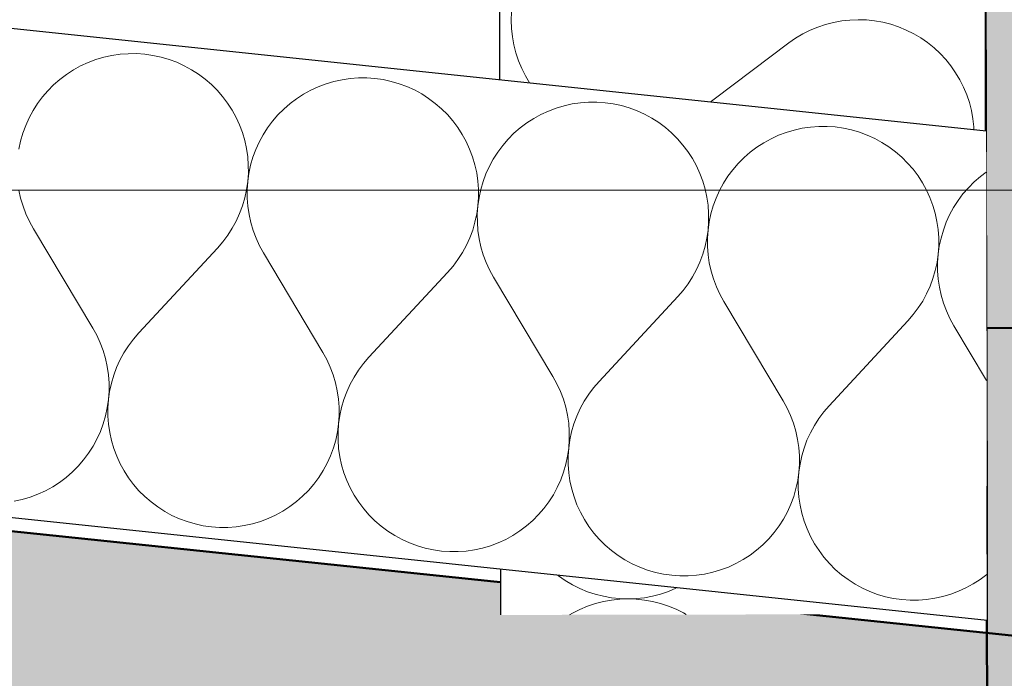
# Model space of a CAD drawing. Header units: millimetres. Extents: x -28761 to 4793, y -4271 to 20239.
# Tile 165 of 256: x -11289 to -10965, y 9021 to 9238. Entities that reach past the tile are written whole.
import ezdxf

# ---------------------------------------------------------------- set-up
doc = ezdxf.new("R2010")
doc.units = ezdxf.units.MM
doc.header["$MEASUREMENT"] = 0
doc.linetypes.add('Wipeout_Contour', pattern=[1000, 0, -1000])
for name, color, linetype in [('5._POHLED ZÁPADNÍ_1_2D prvky - obecné', 7, 'Continuous'), ('5._POHLED ZÁPADNÍ_1_Anotace - SP', 7, 'Continuous'), ('5._POHLED ZÁPADNÍ_1_Konstrukce - nenosné', 7, 'Continuous'), ('5._POHLED ZÁPADNÍ_1_Konstrukce - nosné', 7, 'Continuous'), ('5._POHLED ZÁPADNÍ_1_Nové_Konstrukce - nenosné', 7, 'Continuous'), ('5._POHLED ZÁPADNÍ_1_Nové_Konstrukce - nosné', 7, 'Continuous'), ('5._POHLED ZÁPADNÍ_1_Nové_Výplně – Řezové', 7, 'Continuous'), ('5._POHLED ZÁPADNÍ_1_Výplně – Řezové', 7, 'Continuous')]:
    doc.layers.add(name, color=color, linetype=linetype)
doc.styles.add('GENEROVANÝ_STYL_1', font='txt')

# ---------------------------------------------------------------- blocks, each defined once
blk = doc.blocks.new('*X35', base_point=(-30186.65, -6515.26))
at = {"layer": '5._POHLED ZÁPADNÍ_1_Nové_Výplně – Řezové', "color": 21, "linetype": 'Continuous', "lineweight": 20, "true_color": 0xffaaaa}
for p, q in [((-11127.19, 9240.15), (-11127.29, 9237.43)), ((-11127.29, 9237.43), (-11127.18, 9234.71)), ((-11023.76, 9236.06), (-11026.34, 9235.2)), ((-11021.12, 9236.74), (-11023.76, 9236.06)), ((-11018.45, 9237.23), (-11021.12, 9236.74)), ((-11015.74, 9237.53), (-11018.45, 9237.23)), ((-11013.03, 9237.63), (-11015.74, 9237.53)), ((-11010.31, 9237.54), (-11013.03, 9237.63)), ((-11007.6, 9237.26), (-11010.31, 9237.54)), ((-11004.92, 9236.78), (-11007.6, 9237.26)), ((-11002.28, 9236.12), (-11004.92, 9236.78)), ((-10999.7, 9235.26), (-11002.28, 9236.12)), ((-11127.18, 9234.71), (-11126.89, 9232.01)), ((-11031.28, 9232.93), (-11033.61, 9231.53)), ((-11028.85, 9234.15), (-11031.28, 9232.93)), ((-11026.34, 9235.2), (-11028.85, 9234.15)), ((-10997.19, 9234.23), (-10999.7, 9235.26)), ((-10994.75, 9233.01), (-10997.19, 9234.23)), ((-10992.41, 9231.63), (-10994.75, 9233.01)), ((-11126.89, 9232.01), (-11126.4, 9229.33)), ((-11126.4, 9229.33), (-11125.72, 9226.7)), ((-11066.28, 9207.06), (-11035.84, 9229.97)), ((-11033.61, 9231.53), (-11035.84, 9229.97)), ((-10990.17, 9230.08), (-10992.41, 9231.63)), ((-10988.05, 9228.38), (-10990.17, 9230.08)), ((-11125.72, 9226.7), (-11124.86, 9224.12)), ((-10986.05, 9226.53), (-10988.05, 9228.38)), ((-10984.19, 9224.55), (-10986.05, 9226.53)), ((-11124.86, 9224.12), (-11123.81, 9221.61)), ((-10982.48, 9222.43), (-10984.19, 9224.55)), ((-11123.81, 9221.61), (-11122.59, 9219.18)), ((-10980.93, 9220.2), (-10982.48, 9222.43)), ((-10979.53, 9217.86), (-10980.93, 9220.2)), ((-11122.59, 9219.18), (-11121.2, 9216.84)), ((-11121.2, 9216.84), (-11119.64, 9214.61)), ((-10978.31, 9215.43), (-10979.53, 9217.86)), ((-11119.64, 9214.61), (-11117.93, 9212.49)), ((-10977.27, 9212.92), (-10978.31, 9215.43)), ((-11117.93, 9212.49), (-11116.07, 9210.51)), ((-11116.07, 9210.51), (-11114.08, 9208.66)), ((-10976.4, 9210.34), (-10977.27, 9212.92)), ((-10975.72, 9207.71), (-10976.4, 9210.34)), ((-11114.08, 9208.66), (-11111.96, 9206.95)), ((-11111.96, 9206.95), (-11109.72, 9205.41)), ((-11068.51, 9205.51), (-11066.28, 9207.06)), ((-10975.24, 9205.03), (-10975.72, 9207.71)), ((-11109.72, 9205.41), (-11107.37, 9204.02)), ((-11107.37, 9204.02), (-11104.94, 9202.81)), ((-11073.28, 9202.89), (-11070.85, 9204.11)), ((-11070.85, 9204.11), (-11068.51, 9205.51)), ((-10974.94, 9202.33), (-10975.24, 9205.03)), ((-11104.94, 9202.81), (-11102.42, 9201.78)), ((-11102.42, 9201.78), (-11099.84, 9200.92)), ((-11099.84, 9200.92), (-11097.2, 9200.26)), ((-11097.2, 9200.26), (-11094.52, 9199.78)), ((-11083.68, 9199.81), (-11081, 9200.29)), ((-11081, 9200.29), (-11078.37, 9200.97)), ((-11078.37, 9200.97), (-11075.79, 9201.84)), ((-11075.79, 9201.84), (-11073.28, 9202.89)), ((-10974.84, 9199.61), (-10974.94, 9202.33)), ((-11102.41, 9196.99), (-11104.93, 9195.94)), ((-11099.83, 9197.85), (-11102.41, 9196.99)), ((-11097.2, 9198.52), (-11099.83, 9197.85)), ((-11094.52, 9199.01), (-11097.2, 9198.52)), ((-11094.52, 9199.78), (-11091.82, 9199.49)), ((-11091.82, 9199.3), (-11094.52, 9199.01)), ((-11091.82, 9199.49), (-11089.1, 9199.4)), ((-11089.1, 9199.4), (-11091.82, 9199.3)), ((-11089.1, 9199.4), (-11086.38, 9199.51)), ((-11086.38, 9199.31), (-11089.1, 9199.4)), ((-11086.38, 9199.51), (-11083.68, 9199.81)), ((-11083.68, 9199.02), (-11086.38, 9199.31)), ((-11081, 9198.54), (-11083.68, 9199.02)), ((-11078.36, 9197.87), (-11081, 9198.54)), ((-11075.78, 9197.02), (-11078.36, 9197.87)), ((-11073.26, 9195.98), (-11075.78, 9197.02)), ((-10975.22, 9194.18), (-10974.93, 9196.89)), ((-10974.93, 9196.89), (-10974.84, 9199.61)), ((-11107.36, 9194.72), (-11109.7, 9193.33)), ((-11104.93, 9195.94), (-11107.36, 9194.72)), ((-11070.83, 9194.76), (-11073.26, 9195.98)), ((-11068.49, 9193.38), (-11070.83, 9194.76)), ((-10975.69, 9191.5), (-10975.22, 9194.18)), ((-11111.93, 9191.77), (-11114.04, 9190.06)), ((-11109.7, 9193.33), (-11111.93, 9191.77)), ((-11066.25, 9191.83), (-11068.49, 9193.38)), ((-11066.25, 9191.83), (-11035.74, 9169.02)), ((-10976.36, 9188.87), (-10975.69, 9191.5)), ((-11116.03, 9188.21), (-11117.88, 9186.21)), ((-11114.04, 9190.06), (-11116.03, 9188.21)), ((-10977.22, 9186.28), (-10976.36, 9188.87)), ((-11119.59, 9184.09), (-11121.14, 9181.86)), ((-11117.88, 9186.21), (-11119.59, 9184.09)), ((-10978.26, 9183.77), (-10977.22, 9186.28)), ((-11121.14, 9181.86), (-11122.52, 9179.51)), ((-10980.85, 9178.99), (-10979.47, 9181.33)), ((-10979.47, 9181.33), (-10978.26, 9183.77)), ((-11122.52, 9179.51), (-11123.73, 9177.08)), ((-10982.4, 9176.76), (-10980.85, 9178.99)), ((-11124.77, 9174.56), (-11125.63, 9171.98)), ((-11123.73, 9177.08), (-11124.77, 9174.56)), ((-10985.96, 9172.64), (-10984.11, 9174.63)), ((-10984.11, 9174.63), (-10982.4, 9176.76)), ((-11125.63, 9171.98), (-11126.29, 9169.34)), ((-10987.95, 9170.78), (-10985.96, 9172.64)), ((-11126.29, 9169.34), (-11126.77, 9166.67)), ((-11035.74, 9169.02), (-11033.5, 9167.47)), ((-10992.29, 9167.52), (-10990.06, 9169.07)), ((-10990.06, 9169.07), (-10987.95, 9170.78)), ((-11126.77, 9166.67), (-11127.06, 9163.96)), ((-11033.5, 9167.47), (-11031.16, 9166.09)), ((-11031.16, 9166.09), (-11028.73, 9164.87)), ((-11028.73, 9164.87), (-11026.21, 9163.83)), ((-10999.57, 9163.86), (-10997.06, 9164.91)), ((-10997.06, 9164.91), (-10994.63, 9166.13)), ((-10994.63, 9166.13), (-10992.29, 9167.52)), ((-11127.06, 9163.96), (-11127.15, 9161.24)), ((-11127.15, 9161.24), (-11127.05, 9158.52)), ((-11026.21, 9163.83), (-11023.63, 9162.98)), ((-11023.63, 9162.98), (-11020.99, 9162.31)), ((-11020.99, 9162.31), (-11018.31, 9161.83)), ((-11018.31, 9161.83), (-11015.61, 9161.54)), ((-11015.61, 9161.34), (-11018.31, 9161.04)), ((-11015.61, 9161.54), (-11012.89, 9161.44)), ((-11012.89, 9161.44), (-11015.61, 9161.34)), ((-11012.89, 9161.44), (-11010.17, 9161.54)), ((-11010.17, 9161.35), (-11012.89, 9161.44)), ((-11010.17, 9161.54), (-11007.47, 9161.84)), ((-11007.47, 9161.07), (-11010.17, 9161.35)), ((-11007.47, 9161.84), (-11004.79, 9162.32)), ((-11004.79, 9162.32), (-11002.15, 9163)), ((-11002.15, 9163), (-10999.57, 9163.86)), ((-11127.05, 9158.52), (-11126.75, 9155.82)), ((-11028.71, 9157.96), (-11031.14, 9156.74)), ((-11026.2, 9159.01), (-11028.71, 9157.96)), ((-11023.62, 9159.87), (-11026.2, 9159.01)), ((-11020.99, 9160.55), (-11023.62, 9159.87)), ((-11018.31, 9161.04), (-11020.99, 9160.55)), ((-11004.79, 9160.59), (-11007.47, 9161.07)), ((-11002.15, 9159.93), (-11004.79, 9160.59)), ((-10999.57, 9159.07), (-11002.15, 9159.93)), ((-10997.05, 9158.04), (-10999.57, 9159.07)), ((-10994.61, 9156.82), (-10997.05, 9158.04)), ((-11126.75, 9155.82), (-11126.27, 9153.14)), ((-11033.48, 9155.34), (-11035.71, 9153.78)), ((-11031.14, 9156.74), (-11033.48, 9155.34)), ((-10992.27, 9155.44), (-10994.61, 9156.82)), ((-10990.03, 9153.89), (-10992.27, 9155.44)), ((-11126.27, 9153.14), (-11125.59, 9150.51)), ((-11066.14, 9130.87), (-11035.71, 9153.78)), ((-10987.91, 9152.19), (-10990.03, 9153.89)), ((-10985.92, 9150.34), (-10987.91, 9152.19)), ((-11125.59, 9150.51), (-11124.72, 9147.93)), ((-10984.06, 9148.36), (-10985.92, 9150.34)), ((-10982.35, 9146.24), (-10984.06, 9148.36)), ((-11124.72, 9147.93), (-11123.68, 9145.42)), ((-11123.68, 9145.42), (-11122.46, 9142.99)), ((-10980.79, 9144.01), (-10982.35, 9146.24)), ((-11122.46, 9142.99), (-11121.06, 9140.65)), ((-10979.4, 9141.67), (-10980.79, 9144.01)), ((-11121.06, 9140.65), (-11119.51, 9138.42)), ((-10978.18, 9139.24), (-10979.4, 9141.67)), ((-10977.13, 9136.73), (-10978.18, 9139.24)), ((-11119.51, 9138.42), (-11117.79, 9136.3)), ((-11117.79, 9136.3), (-11115.94, 9134.32)), ((-10976.27, 9134.15), (-10977.13, 9136.73)), ((-11115.94, 9134.32), (-11113.94, 9132.47)), ((-11113.94, 9132.47), (-11111.82, 9130.76)), ((-10975.59, 9131.52), (-10976.27, 9134.15)), ((-11111.82, 9130.76), (-11109.58, 9129.22)), ((-11109.58, 9129.22), (-11107.24, 9127.83)), ((-11070.71, 9127.92), (-11068.38, 9129.32)), ((-11068.38, 9129.32), (-11066.14, 9130.87)), ((-10975.1, 9128.84), (-10975.59, 9131.52)), ((-10974.8, 9126.13), (-10975.1, 9128.84)), ((-11107.24, 9127.83), (-11104.8, 9126.62)), ((-11104.8, 9126.62), (-11102.29, 9125.59)), ((-11102.29, 9125.59), (-11099.7, 9124.73)), ((-11078.23, 9124.78), (-11075.65, 9125.65)), ((-11075.65, 9125.65), (-11073.14, 9126.7)), ((-11073.14, 9126.7), (-11070.71, 9127.92)), ((-10974.7, 9123.42), (-10974.8, 9126.13)), ((-11099.7, 9124.73), (-11097.07, 9124.07)), ((-11097.06, 9122.33), (-11099.7, 9121.66)), ((-11097.07, 9124.07), (-11094.39, 9123.59)), ((-11094.39, 9122.82), (-11097.06, 9122.33)), ((-11094.39, 9123.59), (-11091.68, 9123.3)), ((-11091.68, 9123.11), (-11094.39, 9122.82)), ((-11091.68, 9123.3), (-11088.96, 9123.21)), ((-11088.96, 9123.21), (-11091.68, 9123.11)), ((-11088.96, 9123.21), (-11086.25, 9123.32)), ((-11086.25, 9123.12), (-11088.96, 9123.21)), ((-11086.25, 9123.32), (-11083.54, 9123.61)), ((-11083.54, 9122.83), (-11086.25, 9123.12)), ((-11083.54, 9123.61), (-11080.87, 9124.1)), ((-11080.86, 9122.35), (-11083.54, 9122.83)), ((-11080.87, 9124.1), (-11078.23, 9124.78)), ((-11078.23, 9121.68), (-11080.86, 9122.35)), ((-10974.8, 9120.7), (-10974.7, 9123.42)), ((-11104.79, 9119.75), (-11107.22, 9118.53)), ((-11102.28, 9120.79), (-11104.79, 9119.75)), ((-11099.7, 9121.66), (-11102.28, 9120.79)), ((-11075.64, 9120.82), (-11078.23, 9121.68)), ((-11073.13, 9119.79), (-11075.64, 9120.82)), ((-11070.69, 9118.57), (-11073.13, 9119.79)), ((-10975.08, 9117.99), (-10974.8, 9120.7)), ((-11109.56, 9117.14), (-11111.79, 9115.58)), ((-11107.22, 9118.53), (-11109.56, 9117.14)), ((-11068.35, 9117.18), (-11070.69, 9118.57)), ((-11066.12, 9115.64), (-11068.35, 9117.18)), ((-10975.56, 9115.31), (-10975.08, 9117.99)), ((-11113.91, 9113.87), (-11115.9, 9112.02)), ((-11111.79, 9115.58), (-11113.91, 9113.87)), ((-11066.12, 9115.64), (-11035.6, 9092.83)), ((-10977.08, 9110.09), (-10976.23, 9112.68)), ((-10976.23, 9112.68), (-10975.56, 9115.31)), ((-11117.75, 9110.02), (-11119.45, 9107.9)), ((-11115.9, 9112.02), (-11117.75, 9110.02)), ((-10978.12, 9107.58), (-10977.08, 9110.09)), ((-11119.45, 9107.9), (-11121, 9105.66)), ((-10979.33, 9105.14), (-10978.12, 9107.58)), ((-11122.38, 9103.32), (-11123.6, 9100.89)), ((-11121, 9105.66), (-11122.38, 9103.32)), ((-10980.72, 9102.8), (-10979.33, 9105.14)), ((-11123.6, 9100.89), (-11124.64, 9098.37)), ((-10983.97, 9098.44), (-10982.27, 9100.57)), ((-10982.27, 9100.57), (-10980.72, 9102.8)), ((-11124.64, 9098.37), (-11125.49, 9095.79)), ((-10987.81, 9094.59), (-10985.82, 9096.45)), ((-10985.82, 9096.45), (-10983.97, 9098.44)), ((-11126.16, 9093.15), (-11126.64, 9090.48)), ((-11125.49, 9095.79), (-11126.16, 9093.15)), ((-10989.93, 9092.88), (-10987.81, 9094.59)), ((-11126.64, 9090.48), (-11126.92, 9087.77)), ((-11035.6, 9092.83), (-11033.37, 9091.28)), ((-11033.37, 9091.28), (-11031.02, 9089.9)), ((-11031.02, 9089.9), (-11028.59, 9088.68)), ((-10996.93, 9088.72), (-10994.5, 9089.94)), ((-10994.5, 9089.94), (-10992.16, 9091.33)), ((-10992.16, 9091.33), (-10989.93, 9092.88)), ((-11126.92, 9087.77), (-11127.02, 9085.05)), ((-11028.59, 9088.68), (-11026.08, 9087.64)), ((-11026.08, 9087.64), (-11023.49, 9086.79)), ((-11023.49, 9086.79), (-11020.86, 9086.12)), ((-11004.66, 9086.13), (-11002.02, 9086.81)), ((-11002.02, 9086.81), (-10999.44, 9087.67)), ((-10999.44, 9087.67), (-10996.93, 9088.72)), ((-11127.02, 9085.05), (-11126.91, 9082.33)), ((-11023.49, 9083.68), (-11026.07, 9082.82)), ((-11020.85, 9084.36), (-11023.49, 9083.68)), ((-11020.86, 9086.12), (-11018.18, 9085.64)), ((-11018.18, 9084.85), (-11020.85, 9084.36)), ((-11018.18, 9085.64), (-11015.47, 9085.35)), ((-11015.47, 9085.15), (-11018.18, 9084.85)), ((-11015.47, 9085.35), (-11012.76, 9085.25)), ((-11012.76, 9085.25), (-11015.47, 9085.15)), ((-11012.76, 9085.25), (-11010.04, 9085.35)), ((-11010.04, 9085.16), (-11012.76, 9085.25)), ((-11010.04, 9085.35), (-11007.33, 9085.65)), ((-11007.33, 9084.88), (-11010.04, 9085.16)), ((-11007.33, 9085.65), (-11004.66, 9086.13)), ((-11004.65, 9084.4), (-11007.33, 9084.88)), ((-11002.01, 9083.73), (-11004.65, 9084.4)), ((-10999.43, 9082.88), (-11002.01, 9083.73)), ((-11126.91, 9082.33), (-11126.62, 9079.63)), ((-11031.01, 9080.55), (-11033.34, 9079.15)), ((-11028.58, 9081.77), (-11031.01, 9080.55)), ((-11026.07, 9082.82), (-11028.58, 9081.77)), ((-10996.92, 9081.85), (-10999.43, 9082.88)), ((-10994.48, 9080.63), (-10996.92, 9081.85)), ((-10992.14, 9079.25), (-10994.48, 9080.63)), ((-11126.62, 9079.63), (-11126.13, 9076.95)), ((-11126.13, 9076.95), (-11125.45, 9074.32)), ((-11066.01, 9054.68), (-11035.57, 9077.59)), ((-11033.34, 9079.15), (-11035.57, 9077.59)), ((-10989.9, 9077.7), (-10992.14, 9079.25)), ((-10987.78, 9076), (-10989.9, 9077.7)), ((-11125.45, 9074.32), (-11124.59, 9071.74)), ((-10985.78, 9074.15), (-10987.78, 9076)), ((-10983.92, 9072.16), (-10985.78, 9074.15)), ((-11124.59, 9071.74), (-11123.54, 9069.23)), ((-10982.21, 9070.05), (-10983.92, 9072.16)), ((-11123.54, 9069.23), (-11122.32, 9066.8)), ((-10980.66, 9067.82), (-10982.21, 9070.05)), ((-10979.26, 9065.48), (-10980.66, 9067.82)), ((-11122.32, 9066.8), (-11120.93, 9064.46)), ((-11120.93, 9064.46), (-11119.37, 9062.23)), ((-10978.04, 9063.05), (-10979.26, 9065.48)), ((-11119.37, 9062.23), (-11117.66, 9060.11)), ((-10977, 9060.54), (-10978.04, 9063.05)), ((-11117.66, 9060.11), (-11115.8, 9058.12)), ((-11115.8, 9058.12), (-11113.81, 9056.28)), ((-10976.13, 9057.96), (-10977, 9060.54)), ((-10975.45, 9055.33), (-10976.13, 9057.96)), ((-11113.81, 9056.28), (-11111.68, 9054.57)), ((-11111.68, 9054.57), (-11109.45, 9053.03)), ((-11068.24, 9053.13), (-11066.01, 9054.68)), ((-10974.97, 9052.65), (-10975.45, 9055.33)), ((-11109.45, 9053.03), (-11107.1, 9051.64)), ((-11107.1, 9051.64), (-11104.67, 9050.43)), ((-11073.01, 9050.51), (-11070.58, 9051.73)), ((-11070.58, 9051.73), (-11068.24, 9053.13)), ((-10974.67, 9049.94), (-10974.97, 9052.65)), ((-11104.67, 9050.43), (-11102.15, 9049.39)), ((-11102.15, 9049.39), (-11099.57, 9048.54)), ((-11099.57, 9048.54), (-11096.93, 9047.88)), ((-11096.93, 9047.88), (-11094.25, 9047.4)), ((-11083.41, 9047.42), (-11080.73, 9047.91)), ((-11080.73, 9047.91), (-11078.1, 9048.59)), ((-11078.1, 9048.59), (-11075.52, 9049.46)), ((-11075.52, 9049.46), (-11073.01, 9050.51)), ((-10974.57, 9047.23), (-10974.67, 9049.94)), ((-11102.14, 9044.6), (-11104.66, 9043.56)), ((-11099.56, 9045.47), (-11102.14, 9044.6)), ((-11096.93, 9046.14), (-11099.56, 9045.47)), ((-11094.25, 9046.63), (-11096.93, 9046.14)), ((-11094.25, 9047.4), (-11091.55, 9047.11)), ((-11091.55, 9046.92), (-11094.25, 9046.63)), ((-11091.55, 9047.11), (-11088.83, 9047.02)), ((-11088.83, 9047.02), (-11091.55, 9046.92)), ((-11088.83, 9047.02), (-11086.11, 9047.13)), ((-11086.11, 9046.93), (-11088.83, 9047.02)), ((-11086.11, 9047.13), (-11083.41, 9047.42)), ((-11083.4, 9046.64), (-11086.11, 9046.93)), ((-11080.73, 9046.16), (-11083.4, 9046.64)), ((-11078.09, 9045.49), (-11080.73, 9046.16)), ((-11075.51, 9044.63), (-11078.09, 9045.49)), ((-11072.99, 9043.6), (-11075.51, 9044.63)), ((-10974.92, 9042.02), (-10974.66, 9044.51)), ((-10974.66, 9044.51), (-10974.57, 9047.23)), ((-11107.09, 9042.34), (-11108.02, 9041.79)), ((-11104.66, 9043.56), (-11107.09, 9042.34)), ((-11070.56, 9042.38), (-11072.99, 9043.6)), ((-11069.67, 9041.85), (-11070.56, 9042.38))]:
    blk.add_line(p, q, dxfattribs=at)
blk = doc.blocks.new('*X36', base_point=(-30186.65, -6515.26))
at = {"layer": '5._POHLED ZÁPADNÍ_1_Nové_Výplně – Řezové', "color": 21, "linetype": 'Continuous', "lineweight": 20, "true_color": 0xffaaaa}
for p, q in [((-11256.04, 9226.25), (-11258.73, 9225.86)), ((-11253.33, 9226.45), (-11256.04, 9226.25)), ((-11250.61, 9226.46), (-11253.33, 9226.45)), ((-11247.9, 9226.27), (-11250.61, 9226.46)), ((-11245.2, 9225.89), (-11247.9, 9226.27)), ((-11266.55, 9223.54), (-11269.02, 9222.41)), ((-11264, 9224.5), (-11266.55, 9223.54)), ((-11261.39, 9225.27), (-11264, 9224.5)), ((-11258.73, 9225.86), (-11261.39, 9225.27)), ((-11242.54, 9225.31), (-11245.2, 9225.89)), ((-11239.93, 9224.55), (-11242.54, 9225.31)), ((-11237.38, 9223.61), (-11239.93, 9224.55)), ((-11234.9, 9222.48), (-11237.38, 9223.61)), ((-11273.69, 9219.62), (-11275.86, 9217.99)), ((-11271.4, 9221.1), (-11273.69, 9219.62)), ((-11269.02, 9222.41), (-11271.4, 9221.1)), ((-11232.51, 9221.18), (-11234.9, 9222.48)), ((-11230.22, 9219.72), (-11232.51, 9221.18)), ((-11228.04, 9218.09), (-11230.22, 9219.72)), ((-11275.86, 9217.99), (-11277.91, 9216.2)), ((-11225.98, 9216.31), (-11228.04, 9218.09)), ((-11224.05, 9214.39), (-11225.98, 9216.31)), ((-11188.23, 9216.52), (-11190.78, 9215.56)), ((-11185.62, 9217.29), (-11188.23, 9216.52)), ((-11182.96, 9217.88), (-11185.62, 9217.29)), ((-11180.27, 9218.27), (-11182.96, 9217.88)), ((-11177.56, 9218.47), (-11180.27, 9218.27)), ((-11174.84, 9218.48), (-11177.56, 9218.47)), ((-11172.12, 9218.29), (-11174.84, 9218.48)), ((-11169.43, 9217.91), (-11172.12, 9218.29)), ((-11166.77, 9217.33), (-11169.43, 9217.91)), ((-11164.16, 9216.57), (-11166.77, 9217.33)), ((-11161.61, 9215.63), (-11164.16, 9216.57)), ((-11279.83, 9214.27), (-11281.61, 9212.21)), ((-11277.91, 9216.2), (-11279.83, 9214.27)), ((-11222.27, 9212.34), (-11224.05, 9214.39)), ((-11195.63, 9213.12), (-11197.92, 9211.64)), ((-11193.25, 9214.43), (-11195.63, 9213.12)), ((-11190.78, 9215.56), (-11193.25, 9214.43)), ((-11159.13, 9214.5), (-11161.61, 9215.63)), ((-11156.74, 9213.2), (-11159.13, 9214.5)), ((-11154.45, 9211.74), (-11156.74, 9213.2)), ((-11283.23, 9210.03), (-11284.7, 9207.74)), ((-11281.61, 9212.21), (-11283.23, 9210.03)), ((-11220.63, 9210.17), (-11222.27, 9212.34)), ((-11219.16, 9207.88), (-11220.63, 9210.17)), ((-11200.09, 9210.01), (-11202.14, 9208.22)), ((-11197.92, 9211.64), (-11200.09, 9210.01)), ((-11152.27, 9210.11), (-11154.45, 9211.74)), ((-11150.21, 9208.33), (-11152.27, 9210.11)), ((-11107.19, 9209.9), (-11109.85, 9209.31)), ((-11104.5, 9210.29), (-11107.19, 9209.9)), ((-11101.79, 9210.49), (-11104.5, 9210.29)), ((-11099.07, 9210.5), (-11101.79, 9210.49)), ((-11096.35, 9210.31), (-11099.07, 9210.5)), ((-11093.66, 9209.93), (-11096.35, 9210.31)), ((-11091, 9209.35), (-11093.66, 9209.93)), ((-11284.7, 9207.74), (-11286, 9205.34)), ((-11217.85, 9205.5), (-11219.16, 9207.88)), ((-11202.14, 9208.22), (-11204.06, 9206.29)), ((-11148.28, 9206.41), (-11150.21, 9208.33)), ((-11115, 9207.58), (-11117.48, 9206.45)), ((-11112.46, 9208.54), (-11115, 9207.58)), ((-11109.85, 9209.31), (-11112.46, 9208.54)), ((-11088.39, 9208.59), (-11091, 9209.35)), ((-11085.84, 9207.65), (-11088.39, 9208.59)), ((-11083.36, 9206.52), (-11085.84, 9207.65)), ((-11286, 9205.34), (-11287.12, 9202.87)), ((-11216.71, 9203.02), (-11217.85, 9205.5)), ((-11205.84, 9204.23), (-11207.46, 9202.05)), ((-11204.06, 9206.29), (-11205.84, 9204.23)), ((-11146.5, 9204.36), (-11148.28, 9206.41)), ((-11144.86, 9202.19), (-11146.5, 9204.36)), ((-11122.15, 9203.66), (-11124.32, 9202.03)), ((-11119.86, 9205.14), (-11122.15, 9203.66)), ((-11117.48, 9206.45), (-11119.86, 9205.14)), ((-11080.97, 9205.22), (-11083.36, 9206.52)), ((-11078.68, 9203.76), (-11080.97, 9205.22)), ((-11076.5, 9202.13), (-11078.68, 9203.76)), ((-11288.06, 9200.32), (-11288.82, 9197.7)), ((-11287.12, 9202.87), (-11288.06, 9200.32)), ((-11215.76, 9200.48), (-11216.71, 9203.02)), ((-11214.99, 9197.87), (-11215.76, 9200.48)), ((-11207.46, 9202.05), (-11208.93, 9199.76)), ((-11143.39, 9199.9), (-11144.86, 9202.19)), ((-11126.37, 9200.24), (-11128.29, 9198.31)), ((-11124.32, 9202.03), (-11126.37, 9200.24)), ((-11074.44, 9200.35), (-11076.5, 9202.13)), ((-11072.51, 9198.43), (-11074.44, 9200.35)), ((-11036.69, 9200.56), (-11039.23, 9199.6)), ((-11034.08, 9201.33), (-11036.69, 9200.56)), ((-11031.42, 9201.92), (-11034.08, 9201.33)), ((-11028.73, 9202.31), (-11031.42, 9201.92)), ((-11026.02, 9202.51), (-11028.73, 9202.31)), ((-11023.29, 9202.52), (-11026.02, 9202.51)), ((-11020.58, 9202.33), (-11023.29, 9202.52)), ((-11017.89, 9201.95), (-11020.58, 9202.33)), ((-11015.23, 9201.37), (-11017.89, 9201.95)), ((-11012.62, 9200.61), (-11015.23, 9201.37)), ((-11010.06, 9199.67), (-11012.62, 9200.61)), ((-11288.82, 9197.7), (-11289.39, 9195.04)), ((-11214.41, 9195.21), (-11214.99, 9197.87)), ((-11210.22, 9197.36), (-11211.35, 9194.89)), ((-11208.93, 9199.76), (-11210.22, 9197.36)), ((-11142.08, 9197.51), (-11143.39, 9199.9)), ((-11140.94, 9195.04), (-11142.08, 9197.51)), ((-11128.29, 9198.31), (-11130.07, 9196.25)), ((-11070.72, 9196.38), (-11072.51, 9198.43)), ((-11044.09, 9197.16), (-11046.37, 9195.68)), ((-11041.7, 9198.47), (-11044.09, 9197.16)), ((-11039.23, 9199.6), (-11041.7, 9198.47)), ((-11007.59, 9198.54), (-11010.06, 9199.67)), ((-11005.2, 9197.24), (-11007.59, 9198.54)), ((-11002.91, 9195.78), (-11005.2, 9197.24)), ((-11214.01, 9192.52), (-11214.41, 9195.21)), ((-11211.35, 9194.89), (-11212.29, 9192.34)), ((-11139.99, 9192.49), (-11140.94, 9195.04)), ((-11131.69, 9194.07), (-11133.16, 9191.78)), ((-11130.07, 9196.25), (-11131.69, 9194.07)), ((-11069.09, 9194.21), (-11070.72, 9196.38)), ((-11067.61, 9191.92), (-11069.09, 9194.21)), ((-11048.55, 9194.05), (-11050.6, 9192.26)), ((-11046.37, 9195.68), (-11048.55, 9194.05)), ((-11000.72, 9194.15), (-11002.91, 9195.78)), ((-10998.67, 9192.37), (-11000.72, 9194.15)), ((-11213.82, 9189.8), (-11214.01, 9192.52)), ((-11212.29, 9192.34), (-11213.05, 9189.72)), ((-11139.22, 9189.89), (-11139.99, 9192.49)), ((-11133.16, 9191.78), (-11134.45, 9189.38)), ((-11066.31, 9189.53), (-11067.61, 9191.92)), ((-11050.6, 9192.26), (-11052.52, 9190.33)), ((-10996.74, 9190.45), (-10998.67, 9192.37)), ((-10994.95, 9188.4), (-10996.74, 9190.45)), ((-11213.81, 9187.08), (-11213.82, 9189.8)), ((-11213.05, 9189.72), (-11213.62, 9187.06)), ((-11138.63, 9187.23), (-11139.22, 9189.89)), ((-11138.24, 9184.54), (-11138.63, 9187.23)), ((-11134.45, 9189.38), (-11135.58, 9186.91)), ((-11065.17, 9187.06), (-11066.31, 9189.53)), ((-11054.29, 9188.27), (-11055.92, 9186.09)), ((-11052.52, 9190.33), (-11054.29, 9188.27)), ((-10993.32, 9186.23), (-10994.95, 9188.4)), ((-10970.87, 9187.5), (-10972.78, 9186.07)), ((-11214.39, 9181.68), (-11214, 9184.37)), ((-11214, 9184.37), (-11214.19, 9181.65)), ((-11214, 9184.37), (-11213.81, 9187.08)), ((-11213.62, 9187.06), (-11214, 9184.37)), ((-11138.04, 9181.82), (-11138.24, 9184.54)), ((-11136.52, 9184.35), (-11137.28, 9181.74)), ((-11135.58, 9186.91), (-11136.52, 9184.35)), ((-11064.22, 9184.51), (-11065.17, 9187.06)), ((-11063.45, 9181.91), (-11064.22, 9184.51)), ((-11055.92, 9186.09), (-11057.38, 9183.8)), ((-10991.84, 9183.94), (-10993.32, 9186.23)), ((-10990.54, 9181.55), (-10991.84, 9183.94)), ((-10974.83, 9184.28), (-10976.75, 9182.35)), ((-10972.78, 9186.07), (-10974.83, 9184.28)), ((-11289.36, 9181.51), (-11288.77, 9178.85)), ((-11214.96, 9179.02), (-11214.39, 9181.68)), ((-11214.19, 9181.65), (-11214.18, 9178.93)), ((-11138.04, 9179.1), (-11138.04, 9181.82)), ((-11137.28, 9181.74), (-11137.85, 9179.08)), ((-11062.86, 9179.25), (-11063.45, 9181.91)), ((-11058.68, 9181.4), (-11059.81, 9178.93)), ((-11057.38, 9183.8), (-11058.68, 9181.4)), ((-10989.4, 9179.08), (-10990.54, 9181.55)), ((-10976.75, 9182.35), (-10978.52, 9180.29)), ((-11288.77, 9178.85), (-11287.99, 9176.24)), ((-11215.72, 9176.4), (-11214.96, 9179.02)), ((-11214.18, 9178.93), (-11213.98, 9176.22)), ((-11138.23, 9176.39), (-11138.04, 9179.1)), ((-11137.85, 9179.08), (-11138.23, 9176.39)), ((-11062.47, 9176.56), (-11062.86, 9179.25)), ((-11059.81, 9178.93), (-11060.75, 9176.37)), ((-10988.45, 9176.53), (-10989.4, 9179.08)), ((-10980.15, 9178.11), (-10981.61, 9175.82)), ((-10978.52, 9180.29), (-10980.15, 9178.11)), ((-11287.99, 9176.24), (-11287.04, 9173.7)), ((-11216.67, 9173.85), (-11215.72, 9176.4)), ((-11213.98, 9176.22), (-11213.58, 9173.53)), ((-11138.61, 9173.7), (-11138.23, 9176.39)), ((-11138.23, 9176.39), (-11138.42, 9173.67)), ((-11062.27, 9173.84), (-11062.47, 9176.56)), ((-11060.75, 9176.37), (-11061.51, 9173.76)), ((-10987.67, 9173.93), (-10988.45, 9176.53)), ((-10981.61, 9175.82), (-10982.91, 9173.42)), ((-11287.04, 9173.7), (-11285.9, 9171.23)), ((-11285.9, 9171.23), (-11284.59, 9168.84)), ((-11219.1, 9168.99), (-11217.8, 9171.38)), ((-11217.8, 9171.38), (-11216.67, 9173.85)), ((-11213.58, 9173.53), (-11213, 9170.87)), ((-11139.95, 9168.42), (-11139.19, 9171.04)), ((-11139.19, 9171.04), (-11138.61, 9173.7)), ((-11138.42, 9173.67), (-11138.41, 9170.95)), ((-11138.41, 9170.95), (-11138.21, 9168.24)), ((-11062.46, 9168.41), (-11062.27, 9171.12)), ((-11062.08, 9171.1), (-11062.46, 9168.41)), ((-11062.27, 9171.12), (-11062.27, 9173.84)), ((-11061.51, 9173.76), (-11062.08, 9171.1)), ((-10987.09, 9171.27), (-10987.67, 9173.93)), ((-10986.7, 9168.58), (-10987.09, 9171.27)), ((-10984.03, 9170.95), (-10984.98, 9168.39)), ((-10982.91, 9173.42), (-10984.03, 9170.95)), ((-11284.59, 9168.84), (-11265.05, 9136.14)), ((-11220.56, 9166.7), (-11219.1, 9168.99)), ((-11213, 9170.87), (-11212.22, 9168.26)), ((-11212.22, 9168.26), (-11211.27, 9165.72)), ((-11140.9, 9165.87), (-11139.95, 9168.42)), ((-11138.21, 9168.24), (-11137.81, 9165.55)), ((-11062.84, 9165.72), (-11062.46, 9168.41)), ((-11062.46, 9168.41), (-11062.65, 9165.69)), ((-10986.5, 9165.86), (-10986.7, 9168.58)), ((-10984.98, 9168.39), (-10985.74, 9165.78)), ((-11223.97, 9162.46), (-11222.19, 9164.52)), ((-11222.19, 9164.52), (-11220.56, 9166.7)), ((-11211.27, 9165.72), (-11210.13, 9163.25)), ((-11142.02, 9163.4), (-11140.9, 9165.87)), ((-11137.81, 9165.55), (-11137.23, 9162.89)), ((-11063.42, 9163.06), (-11062.84, 9165.72)), ((-11062.65, 9165.69), (-11062.64, 9162.97)), ((-10986.5, 9163.14), (-10986.5, 9165.86)), ((-10985.74, 9165.78), (-10986.31, 9163.12)), ((-11223.97, 9162.46), (-11249.89, 9134.55)), ((-11210.13, 9163.25), (-11208.82, 9160.86)), ((-11143.32, 9161.01), (-11142.02, 9163.4)), ((-11137.23, 9162.89), (-11136.45, 9160.28)), ((-11064.18, 9160.44), (-11063.42, 9163.06)), ((-11062.64, 9162.97), (-11062.44, 9160.26)), ((-10986.69, 9160.43), (-10986.5, 9163.14)), ((-10986.31, 9163.12), (-10986.69, 9160.43)), ((-11208.82, 9160.86), (-11189.28, 9128.16)), ((-11146.42, 9156.54), (-11144.79, 9158.72)), ((-11144.79, 9158.72), (-11143.32, 9161.01)), ((-11136.45, 9160.28), (-11135.49, 9157.74)), ((-11065.13, 9157.89), (-11064.18, 9160.44)), ((-11062.44, 9160.26), (-11062.04, 9157.57)), ((-10987.07, 9157.73), (-10986.69, 9160.43)), ((-10986.69, 9160.43), (-10986.87, 9157.71)), ((-11148.2, 9154.48), (-11146.42, 9156.54)), ((-11135.49, 9157.74), (-11134.36, 9155.27)), ((-11134.36, 9155.27), (-11133.04, 9152.88)), ((-11067.55, 9153.03), (-11066.25, 9155.42)), ((-11066.25, 9155.42), (-11065.13, 9157.89)), ((-11062.04, 9157.57), (-11061.45, 9154.91)), ((-11061.45, 9154.91), (-11060.68, 9152.3)), ((-10988.41, 9152.46), (-10987.65, 9155.08)), ((-10987.65, 9155.08), (-10987.07, 9157.73)), ((-10986.87, 9157.71), (-10986.87, 9154.99)), ((-10986.87, 9154.99), (-10986.66, 9152.28)), ((-11148.2, 9154.48), (-11174.12, 9126.56)), ((-11133.04, 9152.88), (-11113.51, 9120.18)), ((-11069.02, 9150.74), (-11067.55, 9153.03)), ((-11060.68, 9152.3), (-11059.72, 9149.76)), ((-10989.35, 9149.91), (-10988.41, 9152.46)), ((-10986.66, 9152.28), (-10986.27, 9149.59)), ((-11072.43, 9146.5), (-11070.65, 9148.56)), ((-11070.65, 9148.56), (-11069.02, 9150.74)), ((-11059.72, 9149.76), (-11058.58, 9147.29)), ((-10990.48, 9147.44), (-10989.35, 9149.91)), ((-10986.27, 9149.59), (-10985.68, 9146.93)), ((-11072.43, 9146.5), (-11098.35, 9118.58)), ((-11058.58, 9147.29), (-11057.27, 9144.9)), ((-10993.25, 9142.76), (-10991.78, 9145.05)), ((-10991.78, 9145.05), (-10990.48, 9147.44)), ((-10985.68, 9146.93), (-10984.91, 9144.32)), ((-11057.27, 9144.9), (-11037.73, 9112.2)), ((-10994.88, 9140.58), (-10993.25, 9142.76)), ((-10984.91, 9144.32), (-10983.95, 9141.78)), ((-10983.95, 9141.78), (-10982.81, 9139.31)), ((-10996.66, 9138.52), (-11022.58, 9110.6)), ((-10996.66, 9138.52), (-10994.88, 9140.58)), ((-10982.81, 9139.31), (-10981.5, 9136.92)), ((-11263.74, 9133.76), (-11265.05, 9136.14)), ((-10981.5, 9136.92), (-10970.75, 9118.93)), ((-11262.6, 9131.29), (-11263.74, 9133.76)), ((-11251.67, 9132.49), (-11253.3, 9130.31)), ((-11249.89, 9134.55), (-11251.67, 9132.49)), ((-11261.64, 9128.74), (-11262.6, 9131.29)), ((-11253.3, 9130.31), (-11254.77, 9128.02)), ((-11260.87, 9126.13), (-11261.64, 9128.74)), ((-11260.28, 9123.48), (-11260.87, 9126.13)), ((-11256.07, 9125.63), (-11257.2, 9123.15)), ((-11254.77, 9128.02), (-11256.07, 9125.63)), ((-11187.97, 9125.78), (-11189.28, 9128.16)), ((-11186.83, 9123.31), (-11187.97, 9125.78)), ((-11174.12, 9126.56), (-11175.9, 9124.51)), ((-11259.89, 9120.78), (-11260.28, 9123.48)), ((-11257.2, 9123.15), (-11258.14, 9120.6)), ((-11185.87, 9120.76), (-11186.83, 9123.31)), ((-11177.53, 9122.33), (-11179, 9120.04)), ((-11175.9, 9124.51), (-11177.53, 9122.33)), ((-11259.68, 9118.07), (-11259.89, 9120.78)), ((-11258.14, 9120.6), (-11258.91, 9117.99)), ((-11185.1, 9118.15), (-11185.87, 9120.76)), ((-11179, 9120.04), (-11180.3, 9117.65)), ((-11112.19, 9117.8), (-11113.51, 9120.18)), ((-11259.68, 9115.35), (-11259.68, 9118.07)), ((-11258.91, 9117.99), (-11259.48, 9115.33)), ((-11184.51, 9115.5), (-11185.1, 9118.15)), ((-11180.3, 9117.65), (-11181.42, 9115.17)), ((-11111.06, 9115.33), (-11112.19, 9117.8)), ((-11100.13, 9116.53), (-11101.76, 9114.35)), ((-11098.35, 9118.58), (-11100.13, 9116.53)), ((-11260.24, 9109.94), (-11259.86, 9112.64)), ((-11259.86, 9112.64), (-11260.05, 9109.92)), ((-11259.86, 9112.64), (-11259.68, 9115.35)), ((-11259.48, 9115.33), (-11259.86, 9112.64)), ((-11184.11, 9112.8), (-11184.51, 9115.5)), ((-11183.91, 9110.09), (-11184.11, 9112.8)), ((-11182.37, 9112.62), (-11183.13, 9110.01)), ((-11181.42, 9115.17), (-11182.37, 9112.62)), ((-11110.1, 9112.78), (-11111.06, 9115.33)), ((-11109.32, 9110.17), (-11110.1, 9112.78)), ((-11101.76, 9114.35), (-11103.23, 9112.06)), ((-11260.81, 9107.28), (-11260.24, 9109.94)), ((-11260.05, 9109.92), (-11260.05, 9107.2)), ((-11183.9, 9107.37), (-11183.91, 9110.09)), ((-11183.13, 9110.01), (-11183.71, 9107.35)), ((-11108.74, 9107.52), (-11109.32, 9110.17)), ((-11104.53, 9109.67), (-11105.65, 9107.19)), ((-11103.23, 9112.06), (-11104.53, 9109.67)), ((-11036.42, 9109.82), (-11037.73, 9112.2)), ((-11035.29, 9107.35), (-11036.42, 9109.82)), ((-11022.58, 9110.6), (-11024.36, 9108.55)), ((-11261.57, 9104.67), (-11260.81, 9107.28)), ((-11260.05, 9107.2), (-11259.85, 9104.49)), ((-11184.09, 9104.66), (-11183.9, 9107.37)), ((-11183.71, 9107.35), (-11184.09, 9104.66)), ((-11108.34, 9104.82), (-11108.74, 9107.52)), ((-11105.65, 9107.19), (-11106.6, 9104.64)), ((-11034.33, 9104.8), (-11035.29, 9107.35)), ((-11025.99, 9106.37), (-11027.45, 9104.08)), ((-11024.36, 9108.55), (-11025.99, 9106.37)), ((-11262.52, 9102.12), (-11261.57, 9104.67)), ((-11259.85, 9104.49), (-11259.46, 9101.8)), ((-11184.47, 9101.96), (-11184.09, 9104.66)), ((-11184.09, 9104.66), (-11184.28, 9101.94)), ((-11108.14, 9102.11), (-11108.34, 9104.82)), ((-11106.6, 9104.64), (-11107.36, 9102.03)), ((-11033.55, 9102.19), (-11034.33, 9104.8)), ((-11027.45, 9104.08), (-11028.75, 9101.69)), ((-11264.94, 9097.25), (-11263.64, 9099.64)), ((-11263.64, 9099.64), (-11262.52, 9102.12)), ((-11259.46, 9101.8), (-11258.88, 9099.14)), ((-11185.04, 9099.3), (-11184.47, 9101.96)), ((-11184.28, 9101.94), (-11184.28, 9099.22)), ((-11108.13, 9099.39), (-11108.14, 9102.11)), ((-11107.36, 9102.03), (-11107.94, 9099.37)), ((-11032.97, 9099.53), (-11033.55, 9102.19)), ((-11028.75, 9101.69), (-11029.88, 9099.21)), ((-11266.4, 9094.96), (-11264.94, 9097.25)), ((-11258.88, 9099.14), (-11258.1, 9096.53)), ((-11258.1, 9096.53), (-11257.15, 9093.98)), ((-11186.75, 9094.14), (-11185.8, 9096.69)), ((-11185.8, 9096.69), (-11185.04, 9099.3)), ((-11184.28, 9099.22), (-11184.08, 9096.51)), ((-11184.08, 9096.51), (-11183.69, 9093.82)), ((-11108.7, 9093.98), (-11108.32, 9096.68)), ((-11108.32, 9096.68), (-11108.51, 9093.96)), ((-11108.32, 9096.68), (-11108.13, 9099.39)), ((-11107.94, 9099.37), (-11108.32, 9096.68)), ((-11032.57, 9096.84), (-11032.97, 9099.53)), ((-11032.37, 9094.13), (-11032.57, 9096.84)), ((-11030.83, 9096.66), (-11031.59, 9094.05)), ((-11029.88, 9099.21), (-11030.83, 9096.66)), ((-11268.03, 9092.77), (-11266.4, 9094.96)), ((-11257.15, 9093.98), (-11256.02, 9091.51)), ((-11187.87, 9091.66), (-11186.75, 9094.14)), ((-11183.69, 9093.82), (-11183.1, 9091.16)), ((-11109.27, 9091.32), (-11108.7, 9093.98)), ((-11108.51, 9093.96), (-11108.51, 9091.24)), ((-11032.36, 9091.41), (-11032.37, 9094.13)), ((-11031.59, 9094.05), (-11032.17, 9091.39)), ((-11271.72, 9088.79), (-11269.8, 9090.71)), ((-11269.8, 9090.71), (-11268.03, 9092.77)), ((-11256.02, 9091.51), (-11254.71, 9089.12)), ((-11189.17, 9089.27), (-11187.87, 9091.66)), ((-11183.1, 9091.16), (-11182.33, 9088.55)), ((-11110.03, 9088.71), (-11109.27, 9091.32)), ((-11108.51, 9091.24), (-11108.31, 9088.53)), ((-11032.55, 9088.7), (-11032.36, 9091.41)), ((-11032.17, 9091.39), (-11032.55, 9088.7)), ((-11275.95, 9085.36), (-11273.77, 9087)), ((-11273.77, 9087), (-11271.72, 9088.79)), ((-11254.71, 9089.12), (-11253.23, 9086.84)), ((-11253.23, 9086.84), (-11251.6, 9084.66)), ((-11192.26, 9084.79), (-11190.63, 9086.98)), ((-11190.63, 9086.98), (-11189.17, 9089.27)), ((-11182.33, 9088.55), (-11181.38, 9086)), ((-11110.97, 9086.16), (-11110.03, 9088.71)), ((-11108.31, 9088.53), (-11107.92, 9085.84)), ((-11032.93, 9086), (-11032.55, 9088.7)), ((-11032.55, 9088.7), (-11032.74, 9085.98)), ((-11280.62, 9082.58), (-11278.23, 9083.89)), ((-11278.23, 9083.89), (-11275.95, 9085.36)), ((-11251.6, 9084.66), (-11249.81, 9082.61)), ((-11194.03, 9082.73), (-11192.26, 9084.79)), ((-11181.38, 9086), (-11180.24, 9083.53)), ((-11180.24, 9083.53), (-11178.94, 9081.14)), ((-11113.39, 9081.29), (-11112.1, 9083.68)), ((-11112.1, 9083.68), (-11110.97, 9086.16)), ((-11107.92, 9085.84), (-11107.33, 9083.18)), ((-11033.5, 9083.34), (-11032.93, 9086)), ((-11032.74, 9085.98), (-11032.73, 9083.26)), ((-11288.24, 9079.71), (-11285.64, 9080.48)), ((-11285.64, 9080.48), (-11283.09, 9081.44)), ((-11283.09, 9081.44), (-11280.62, 9082.58)), ((-11249.81, 9082.61), (-11247.89, 9080.69)), ((-11247.89, 9080.69), (-11245.83, 9078.91)), ((-11198, 9079.02), (-11195.95, 9080.81)), ((-11195.95, 9080.81), (-11194.03, 9082.73)), ((-11178.94, 9081.14), (-11177.46, 9078.86)), ((-11114.86, 9079), (-11113.39, 9081.29)), ((-11107.33, 9083.18), (-11106.56, 9080.57)), ((-11106.56, 9080.57), (-11105.61, 9078.02)), ((-11035.2, 9078.18), (-11034.26, 9080.73)), ((-11034.26, 9080.73), (-11033.5, 9083.34)), ((-11032.73, 9083.26), (-11032.54, 9080.55)), ((-11032.54, 9080.55), (-11032.14, 9077.86)), ((-11290.9, 9079.13), (-11288.24, 9079.71)), ((-11245.83, 9078.91), (-11243.64, 9077.29)), ((-11243.64, 9077.29), (-11241.35, 9075.82)), ((-11202.46, 9075.91), (-11200.18, 9077.38)), ((-11200.18, 9077.38), (-11198, 9079.02)), ((-11177.46, 9078.86), (-11175.83, 9076.68)), ((-11116.48, 9076.81), (-11114.86, 9079)), ((-11105.61, 9078.02), (-11104.47, 9075.55)), ((-11036.33, 9075.7), (-11035.2, 9078.18)), ((-11032.14, 9077.86), (-11031.56, 9075.2)), ((-11241.35, 9075.82), (-11238.96, 9074.52)), ((-11238.96, 9074.52), (-11236.49, 9073.4)), ((-11207.32, 9073.46), (-11204.85, 9074.6)), ((-11204.85, 9074.6), (-11202.46, 9075.91)), ((-11175.83, 9076.68), (-11174.04, 9074.63)), ((-11174.04, 9074.63), (-11172.11, 9072.71)), ((-11120.18, 9072.83), (-11118.26, 9074.75)), ((-11118.26, 9074.75), (-11116.48, 9076.81)), ((-11104.47, 9075.55), (-11103.16, 9073.16)), ((-11037.62, 9073.31), (-11036.33, 9075.7)), ((-11031.56, 9075.2), (-11030.79, 9072.59)), ((-11236.49, 9073.4), (-11233.93, 9072.45)), ((-11233.93, 9072.45), (-11231.32, 9071.69)), ((-11231.32, 9071.69), (-11228.66, 9071.12)), ((-11228.66, 9071.12), (-11225.97, 9070.74)), ((-11225.97, 9070.74), (-11223.26, 9070.55)), ((-11223.26, 9070.55), (-11220.54, 9070.55)), ((-11220.54, 9070.55), (-11217.82, 9070.75)), ((-11217.82, 9070.75), (-11215.13, 9071.15)), ((-11215.13, 9071.15), (-11212.47, 9071.73)), ((-11212.47, 9071.73), (-11209.86, 9072.5)), ((-11209.86, 9072.5), (-11207.32, 9073.46)), ((-11172.11, 9072.71), (-11170.05, 9070.93)), ((-11170.05, 9070.93), (-11167.87, 9069.31)), ((-11124.4, 9069.4), (-11122.23, 9071.04)), ((-11122.23, 9071.04), (-11120.18, 9072.83)), ((-11103.16, 9073.16), (-11101.69, 9070.88)), ((-11101.69, 9070.88), (-11100.06, 9068.7)), ((-11040.71, 9068.83), (-11039.09, 9071.02)), ((-11039.09, 9071.02), (-11037.62, 9073.31)), ((-11030.79, 9072.59), (-11029.84, 9070.04)), ((-11167.87, 9069.31), (-11165.58, 9067.84)), ((-11165.58, 9067.84), (-11163.19, 9066.54)), ((-11129.07, 9066.62), (-11126.69, 9067.93)), ((-11126.69, 9067.93), (-11124.4, 9069.4)), ((-11100.06, 9068.7), (-11098.27, 9066.65)), ((-11042.49, 9066.77), (-11040.71, 9068.83)), ((-11029.84, 9070.04), (-11028.7, 9067.57)), ((-11028.7, 9067.57), (-11027.39, 9065.18)), ((-11163.19, 9066.54), (-11160.71, 9065.42)), ((-11160.71, 9065.42), (-11158.16, 9064.47)), ((-11158.16, 9064.47), (-11155.55, 9063.71)), ((-11136.7, 9063.75), (-11134.09, 9064.52)), ((-11134.09, 9064.52), (-11131.55, 9065.48)), ((-11131.55, 9065.48), (-11129.07, 9066.62)), ((-11098.27, 9066.65), (-11096.34, 9064.73)), ((-11096.34, 9064.73), (-11094.28, 9062.95)), ((-11046.46, 9063.06), (-11044.41, 9064.85)), ((-11044.41, 9064.85), (-11042.49, 9066.77)), ((-11027.39, 9065.18), (-11025.92, 9062.9)), ((-11155.55, 9063.71), (-11152.89, 9063.14)), ((-11152.89, 9063.14), (-11150.2, 9062.76)), ((-11150.2, 9062.76), (-11147.48, 9062.57)), ((-11147.48, 9062.57), (-11144.76, 9062.57)), ((-11144.76, 9062.57), (-11142.05, 9062.77)), ((-11142.05, 9062.77), (-11139.36, 9063.17)), ((-11139.36, 9063.17), (-11136.7, 9063.75)), ((-11094.28, 9062.95), (-11092.1, 9061.33)), ((-11092.1, 9061.33), (-11089.81, 9059.86)), ((-11050.92, 9059.95), (-11048.63, 9061.42)), ((-11048.63, 9061.42), (-11046.46, 9063.06)), ((-11025.92, 9062.9), (-11024.28, 9060.72)), ((-11024.28, 9060.72), (-11022.5, 9058.67)), ((-11089.81, 9059.86), (-11087.42, 9058.56)), ((-11087.42, 9058.56), (-11084.94, 9057.44)), ((-11084.94, 9057.44), (-11082.39, 9056.49)), ((-11058.32, 9056.54), (-11055.77, 9057.5)), ((-11055.77, 9057.5), (-11053.3, 9058.64)), ((-11053.3, 9058.64), (-11050.92, 9059.95)), ((-11022.5, 9058.67), (-11020.57, 9056.75)), ((-11082.39, 9056.49), (-11079.78, 9055.73)), ((-11079.78, 9055.73), (-11077.12, 9055.16)), ((-11077.12, 9055.16), (-11074.43, 9054.78)), ((-11074.43, 9054.78), (-11071.71, 9054.59)), ((-11071.71, 9054.59), (-11068.99, 9054.59)), ((-11068.99, 9054.59), (-11066.28, 9054.79)), ((-11066.28, 9054.79), (-11063.59, 9055.19)), ((-11063.59, 9055.19), (-11060.93, 9055.77)), ((-11060.93, 9055.77), (-11058.32, 9056.54)), ((-11020.57, 9056.75), (-11018.51, 9054.97)), ((-11018.51, 9054.97), (-11016.33, 9053.35)), ((-10972.86, 9053.44), (-10970.69, 9055.08)), ((-10970.69, 9055.08), (-10970.63, 9055.13)), ((-11016.33, 9053.35), (-11014.04, 9051.88)), ((-11014.04, 9051.88), (-11011.65, 9050.58)), ((-10977.53, 9050.66), (-10975.15, 9051.97)), ((-10975.15, 9051.97), (-10972.86, 9053.44)), ((-11011.65, 9050.58), (-11009.17, 9049.46)), ((-11009.17, 9049.46), (-11006.62, 9048.51)), ((-11006.62, 9048.51), (-11004.01, 9047.75)), ((-11004.01, 9047.75), (-11001.35, 9047.18)), ((-10987.82, 9047.21), (-10985.16, 9047.79)), ((-10985.16, 9047.79), (-10982.55, 9048.56)), ((-10982.55, 9048.56), (-10980, 9049.52)), ((-10980, 9049.52), (-10977.53, 9050.66)), ((-11001.35, 9047.18), (-10998.66, 9046.8)), ((-10998.66, 9046.8), (-10995.94, 9046.61)), ((-10995.94, 9046.61), (-10993.22, 9046.61)), ((-10993.22, 9046.61), (-10990.51, 9046.81)), ((-10990.51, 9046.81), (-10987.82, 9047.21))]:
    blk.add_line(p, q, dxfattribs=at)

msp = doc.modelspace()

# ---------------------------------------------------------------- hatches: boundary and pattern name
at = {"layer": '5._POHLED ZÁPADNÍ_1_Nové_Výplně – Řezové', "linetype": 'Continuous', "lineweight": 0, "true_color": 0xf2b2b2}
msp.add_hatch(color=9, dxfattribs=at).paths.add_polyline_path([(-10972.8, 10236.14), (-10970.78, 9136.15), (-10520.78, 9136.97), (-10522.8, 10236.97)])
at = {"layer": '5._POHLED ZÁPADNÍ_1_Výplně – Řezové', "linetype": 'Continuous', "lineweight": 13}
for points in [[(-13491.26, 8765.9), (-10413.54, 8444.89), (-10358.56, 8972.03), (-13436.28, 9293.04)], [(-10520.78, 9136.97), (-10970.78, 9136.15), (-10970.51, 8988.26), (-10520.51, 8989.08)]]:
    msp.add_hatch(color=254, dxfattribs=at).paths.add_polyline_path(points)

# ---------------------------------------------------------------- linework, layer by layer
at = {"layer": '5._POHLED ZÁPADNÍ_1_Konstrukce - nosné', "color": 7, "linetype": 'Continuous', "lineweight": 50}
msp.add_line((-10970.78, 9136.15), (-10630.78, 9136.77), dxfattribs=at)
at = {"layer": '5._POHLED ZÁPADNÍ_1_Konstrukce - nosné', "color": 7, "linetype": 'Continuous', "lineweight": 50, "flags": 128}
for points in [[(-10358.56, 8972.03), (-13436.28, 9293.04)], [(-10970.78, 9136.15), (-10970.51, 8988.26)]]:
    msp.add_lwpolyline(points, dxfattribs=at)
at = {"layer": '5._POHLED ZÁPADNÍ_1_Nové_Konstrukce - nenosné', "color": 1, "linetype": 'Continuous', "lineweight": 25, "flags": 128}
msp.add_lwpolyline([(-10972.8, 10236.14), (-10970.78, 9136.15)], dxfattribs=at)

# ---------------------------------------------------------------- next in the draw order: wipeouts: each hides what was drawn before it
at = {"color": 254, "linetype": 'Wipeout_Contour', "lineweight": 0, "ltscale": 61244.139872}
msp.add_wipeout([(-10976.06, 12036.28), (-11136.06, 12036), (-11130.75, 9041.74), (-10970.75, 9042.03)], dxfattribs=at).dxf.layer = '5._POHLED ZÁPADNÍ_1_Nové_Výplně – Řezové'

# ---------------------------------------------------------------- next in the draw order: linework, layer by layer
at = {"layer": '5._POHLED ZÁPADNÍ_1_Nové_Konstrukce - nosné', "color": 1, "linetype": 'Continuous', "lineweight": 25, "flags": 128}
for points in [[(-11136.06, 12036), (-11130.75, 9041.74)], [(-10970.75, 9042.03), (-10976.06, 12036.28)]]:
    msp.add_lwpolyline(points, dxfattribs=at)

# ---------------------------------------------------------------- next in the draw order: block references
at = {"layer": '5._POHLED ZÁPADNÍ_1_Konstrukce - nenosné', "color": 9, "linetype": 'Continuous', "lineweight": 13}
msp.add_blockref('*X35', (-30186.65, -6515.26), dxfattribs=at)

# ---------------------------------------------------------------- next in the draw order: wipeouts: each hides what was drawn before it
at = {"color": 254, "linetype": 'Wipeout_Contour', "lineweight": 0, "ltscale": 61313.242145}
msp.add_wipeout([(-13448.44, 9300.97), (-10970.6, 9040.01), (-10970.9, 9200.93), (-13430.85, 9460)], dxfattribs=at).dxf.layer = '5._POHLED ZÁPADNÍ_1_Nové_Výplně – Řezové'

# ---------------------------------------------------------------- next in the draw order: linework, layer by layer
at = {"layer": '5._POHLED ZÁPADNÍ_1_2D prvky - obecné', "color": 8, "linetype": 'Continuous', "lineweight": 13}
msp.add_line((-10970.68, 9084.15), (-10970.58, 9026.54), dxfattribs=at)
at = {"layer": '5._POHLED ZÁPADNÍ_1_Anotace - SP', "color": 154, "linetype": 'Continuous', "lineweight": 13}
msp.add_line((-12126.65, 9181.55), (-10751.22, 9181.55), dxfattribs=at)
at = {"layer": '5._POHLED ZÁPADNÍ_1_Nové_Konstrukce - nosné', "color": 1, "linetype": 'Continuous', "lineweight": 25, "flags": 128}
for points in [[(-10970.9, 9200.93), (-13430.85, 9460)], [(-13448.44, 9300.97), (-10970.6, 9040.01)]]:
    msp.add_lwpolyline(points, dxfattribs=at)

# ---------------------------------------------------------------- next in the draw order: block references
at = {"layer": '5._POHLED ZÁPADNÍ_1_Konstrukce - nenosné', "color": 9, "linetype": 'Continuous', "lineweight": 13}
msp.add_blockref('*X36', (-30186.65, -6515.26), dxfattribs=at)

# ---------------------------------------------------------------- next in the draw order: texts
at = {"layer": '5._POHLED ZÁPADNÍ_1_Anotace - SP', "color": 154, "linetype": 'Continuous', "lineweight": 13, "insert": (-11438.94, 9324.78), "char_height": 125, "attachment_point": 5, "style": 'GENEROVANÝ_STYL_1'}
msp.add_mtext('\\A1;{\\pqc;\\fArial|b0|i0|c238|p38;PT=UT= +0,\\fArial|b0|i0|c238|p38;33\\fArial|b0|i0|c238|p38;0 }', dxfattribs=at)

doc.saveas('drawing.dxf')
